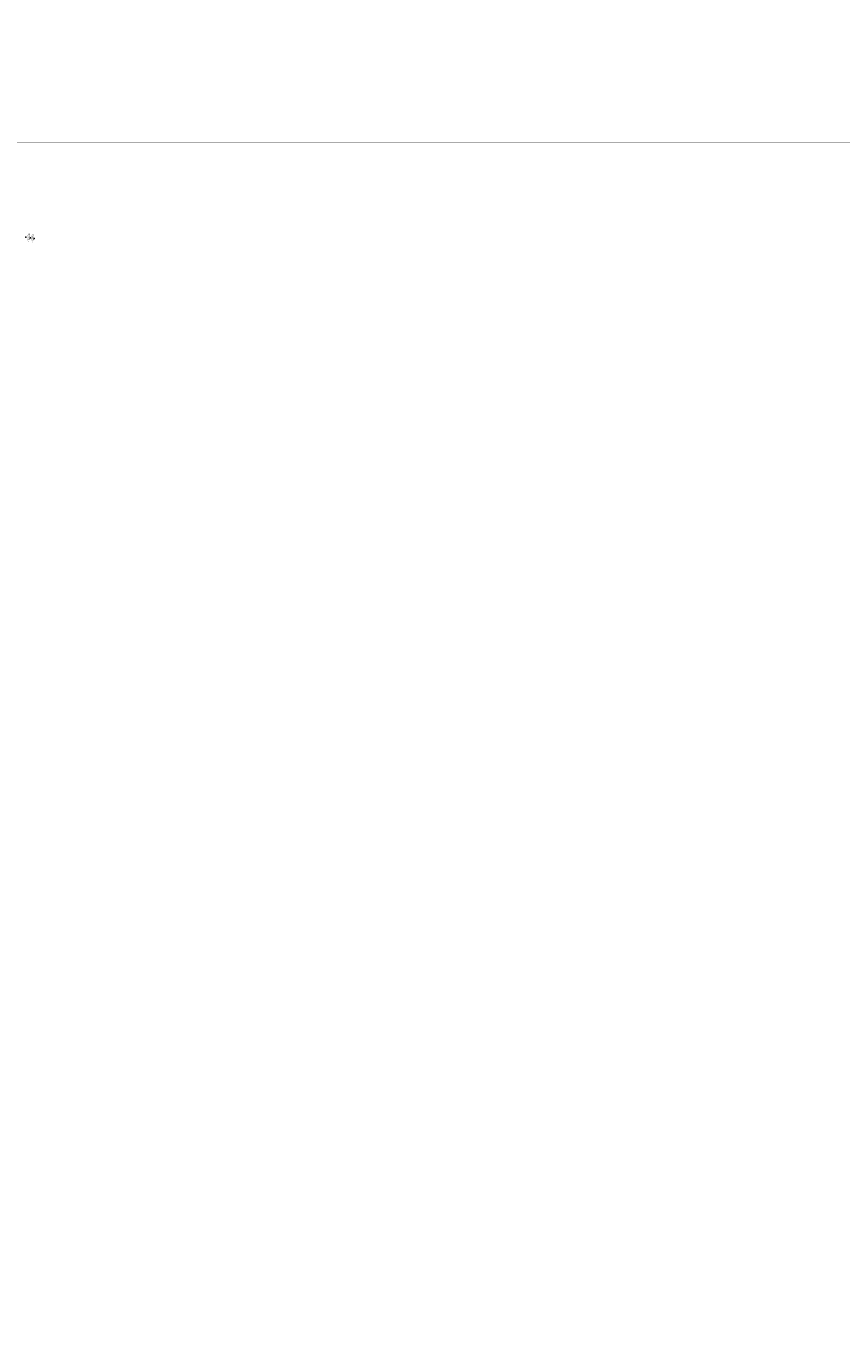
# Model space of a CAD drawing. Header units: feet. Extents: x 850675 to 1077306, y 463961 to 606658.
# Tile 11 of 77: x 939418 to 944450, y 497157 to 505165. Entities that reach past the tile are written whole.
import ezdxf
from ezdxf.enums import TextEntityAlignment as Align

# ---------------------------------------------------------------- set-up
doc = ezdxf.new("R2010")
doc.units = ezdxf.units.FT
doc.header["$MEASUREMENT"] = 0
doc.header["$XCLIPFRAME"] = 0
doc.header["$PDSIZE"] = 100
doc.linetypes.add('DASHED', pattern=[0.75, 0.5, -0.25])
for name, color, linetype in [('ELEV8', 7, 'Continuous'), ('MATCHLINE', 7, 'DASHED'), ('POINTS8', 7, 'Continuous')]:
    doc.layers.add(name, color=color, linetype=linetype)
doc.layers.add('MrSID', color=251, linetype='Continuous', transparency=0.2)
doc.styles.add('MM-STANDARD', font='txt', dxfattribs={"height": 1})
picture_1 = doc.add_image_def('image1.sid', size_in_pixel=(6320, 6967))
picture_2 = doc.add_image_def('image11.jpg', size_in_pixel=(1570, 944))

msp = doc.modelspace()

# ---------------------------------------------------------------- linework, layer by layer
at = {"layer": 'MATCHLINE', "color": 1, "const_width": 1, "flags": 128}
for points in [[(963828.314, 504446.2937), (899094.3378, 504446.2937)], [(963828.314, 500390.4836), (899094.3378, 500390.4836)]]:
    msp.add_lwpolyline(points, dxfattribs=at)
at = {"layer": 'POINTS8', "color": 250, "linetype": 'Continuous', "lineweight": 0, "transparency": 33554687}
for p in [(939418.22, 503858.97, -11.8), (939445.19, 503856.57, -12.2), (939469.37, 503851.18, -12.6)]:
    msp.add_point(p, dxfattribs=at)

# ---------------------------------------------------------------- texts
at = {"layer": 'ELEV8', "color": 18, "true_color": 0x000000, "transparency": 33554687, "style": 'MM-STANDARD'}
for s, p in [('-12.20', (939445.19, 503856.57, -12.2)), ('-12.60', (939469.37, 503851.18, -12.6))]:
    msp.add_text(s, height=13, rotation=85, dxfattribs=at).set_placement(p, align=Align.BOTTOM_CENTER)

# ---------------------------------------------------------------- pictures from other files: only their frames are drawn
at = {"layer": 'MrSID'}
image = msp.add_image(picture_2, insert=(851552.7296, 463961.3689), size_in_units=(225757.9943, 135742.3864), rotation=0.370518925, dxfattribs=at)
image.dxf.flags = 7
image = msp.add_image(picture_1, insert=(923594.7346, 492931.7644), size_in_units=(20734.9081, 22857.6115), dxfattribs=at)
image.set_boundary_path([(-0.5, 6966.5), (-0.5, -0.5), (5914.224894, -0.5), (5914.224894, 953.969593), (6219.024894, 953.969593), (6219.024894, 2251.140526), (4695.024894, 2251.140526), (4695.024894, 6966.5), (-0.5, 6966.5)])

doc.saveas('drawing.dxf')
